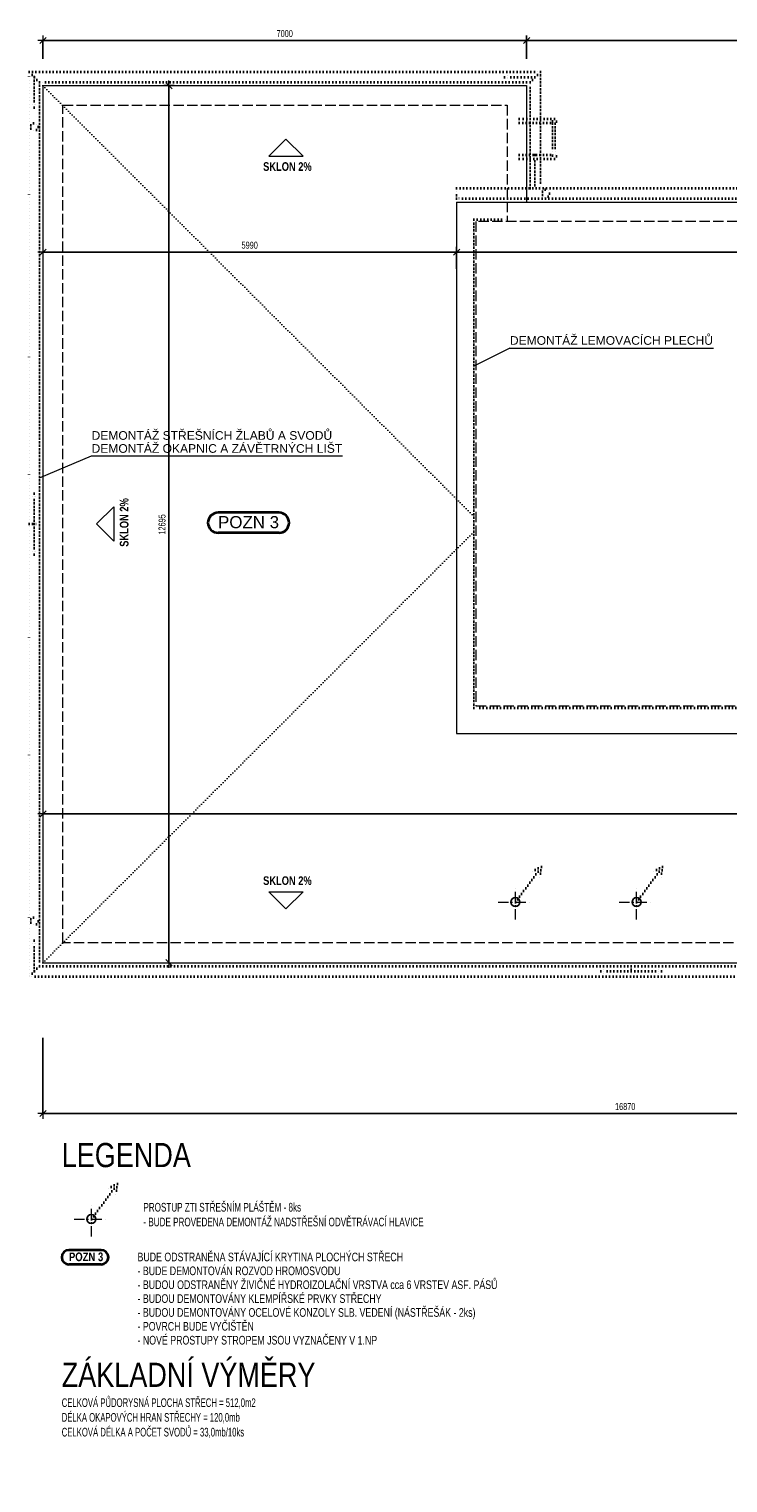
# Model space of a CAD drawing. Header units: millimetres. Extents: x -18426 to 24095, y -65416 to -44370.
# Tile 1 of 3: x -18426 to -8310, y -65416 to -44370. Entities that reach past the tile are written whole.
import ezdxf

# ---------------------------------------------------------------- set-up
doc = ezdxf.new("R2010")
doc.units = ezdxf.units.MM
doc.header["$PDMODE"] = 65
for name, pattern in [('Carkovana 2x_1', [200, 150, -50]), ('Cerchovana_1', [250, 150, -50, 0, -50]), ('JIS_08_37', [50, 0, -50]), ('Teckovana 0.5x_2', [40, 0, -40])]:
    doc.linetypes.add(name, pattern=pattern)
doc.layers.add('XR$1$VÝKRES STŘECHY - STÁVAJÍCÍ STAV_1', color=7, linetype='Continuous', lineweight=25)
doc.layers.add('XR$2$LEGENDA BOURÁNÍ_1', color=7, linetype='Continuous', lineweight=25)
doc.styles.add('ARIAL', font='ARIAL.TTF')
doc.styles.add('ARIALNARROW', font='ARIALN.TTF')
doc.dimstyles.new('DIMSTYLE_3', dxfattribs={"dimtxt": 100, "dimasz": 150, "dimexe": 0, "dimexo": 0, "dimgap": 50, "dimtad": 2, "dimdec": 0, "dimrnd": 5, "dimzin": 12, "dimdsep": 46, "dimtxsty": 'ARIALNARROW', "dimblk1": 'ALL_ML_STRICH', "dimblk2": 'ALL_ML_STRICH', "dimsah": 1, "dimcen": 0, "dimclrd": 6, "dimclre": 6, "dimclrt": 6, "dimadec": 0, "dimazin": 0, "dimtfac": 1, "dimtdec": 0, "dimtix": 1, "dimtmove": 2, "dimatfit": 3, "dimfxl": 0, "dimtzin": 0, "dimlwd": 0, "dimlwe": 13, "dimarcsym": 0})

# ---------------------------------------------------------------- blocks, each defined once
blk = doc.blocks.new('ALL_ML_STRICH')
at = {"color": 0, "linetype": 'ByBlock', "lineweight": -2}
for p, q in [((-1, 0), (0.5, 0)), ((-0.3, -0.3), (0.3, 0.3)), ((0, -0.5), (0, 0.5))]:
    blk.add_line(p, q, dxfattribs=at)
blk = doc.blocks.new('*D8')
at = {"layer": 'DEFPOINTS', "color": 6, "linetype": 'Continuous', "lineweight": 13}
for p in [(-18226, -45188), (-18226, -57885), (-16401, -57885)]:
    blk.add_point(p, dxfattribs=at)
at = {"layer": 'XR$1$VÝKRES STŘECHY - STÁVAJÍCÍ STAV_1', "color": 6, "linetype": 'Continuous', "lineweight": -2}
for p, q in [((-16401, -45188), (-16401, -45188)), ((-16401, -57885), (-16401, -45188)), ((-16401, -57885), (-16401, -57885))]:
    blk.add_line(p, q, dxfattribs=at)
at = {"layer": 'XR$1$VÝKRES STŘECHY - STÁVAJÍCÍ STAV_1', "color": 6, "linetype": 'Continuous', "lineweight": 13, "xscale": 150, "yscale": 150, "zscale": 150}
for p, rotation in [((-16401, -45188), 90), ((-16401, -57885), 270)]:
    blk.add_blockref('ALL_ML_STRICH', p, dxfattribs=dict(at, rotation=rotation))
at = {"layer": 'XR$1$VÝKRES STŘECHY - STÁVAJÍCÍ STAV_1', "color": 6, "linetype": 'Continuous', "lineweight": 13, "insert": (-16501, -51541), "char_height": 100, "width": 405.71, "attachment_point": 5, "rotation": 90, "style": 'ARIALNARROW'}
blk.add_mtext('\\W0.81;\\A1;{12695}', dxfattribs=at)
blk = doc.blocks.new('*D9')
at = {"layer": 'DEFPOINTS', "color": 6, "linetype": 'Continuous', "lineweight": 13}
for p in [(-18226, -55731), (-18226, -57885), (23895, -57885)]:
    blk.add_point(p, dxfattribs=at)
at = {"layer": 'XR$1$VÝKRES STŘECHY - STÁVAJÍCÍ STAV_1', "color": 6, "linetype": 'Continuous', "lineweight": -2}
for p, q in [((-18226, -55731), (-18226, -55731)), ((-18226, -55731), (23895, -55731)), ((23895, -55731), (23895, -55731))]:
    blk.add_line(p, q, dxfattribs=at)
at = {"layer": 'XR$1$VÝKRES STŘECHY - STÁVAJÍCÍ STAV_1', "color": 6, "linetype": 'Continuous', "lineweight": 13, "xscale": 150, "yscale": 150, "zscale": 150, "rotation": 180}
blk.add_blockref('ALL_ML_STRICH', (-18226, -55731), dxfattribs=at)
at = {"layer": 'XR$1$VÝKRES STŘECHY - STÁVAJÍCÍ STAV_1', "color": 6, "linetype": 'Continuous', "lineweight": 13, "xscale": 150, "yscale": 150, "zscale": 150}
blk.add_blockref('ALL_ML_STRICH', (23895, -55731), dxfattribs=at)
at = {"layer": 'XR$1$VÝKRES STŘECHY - STÁVAJÍCÍ STAV_1', "color": 6, "linetype": 'Continuous', "lineweight": 13, "insert": (2830, -55631), "char_height": 100, "width": 405.71, "attachment_point": 5, "style": 'ARIALNARROW'}
blk.add_mtext('\\W0.81;\\A1;{42120}', dxfattribs=at)
blk = doc.blocks.new('*D10')
at = {"layer": 'DEFPOINTS', "color": 6, "linetype": 'Continuous', "lineweight": 13}
for p in [(-12238, -46873), (-18226, -47584), (-18226, -47599)]:
    blk.add_point(p, dxfattribs=at)
at = {"layer": 'XR$1$VÝKRES STŘECHY - STÁVAJÍCÍ STAV_1', "color": 6, "linetype": 'Continuous', "lineweight": -2}
for p, q in [((-18226, -47599), (-18226, -47599)), ((-18226, -47599), (-12238, -47599)), ((-12238, -47839), (-12238, -47599))]:
    blk.add_line(p, q, dxfattribs=at)
at = {"layer": 'XR$1$VÝKRES STŘECHY - STÁVAJÍCÍ STAV_1', "color": 6, "linetype": 'Continuous', "lineweight": 13, "xscale": 150, "yscale": 150, "zscale": 150, "rotation": 180}
blk.add_blockref('ALL_ML_STRICH', (-18226, -47599), dxfattribs=at)
at = {"layer": 'XR$1$VÝKRES STŘECHY - STÁVAJÍCÍ STAV_1', "color": 6, "linetype": 'Continuous', "lineweight": 13, "xscale": 150, "yscale": 150, "zscale": 150}
blk.add_blockref('ALL_ML_STRICH', (-12238, -47599), dxfattribs=at)
at = {"layer": 'XR$1$VÝKRES STŘECHY - STÁVAJÍCÍ STAV_1', "color": 6, "linetype": 'Continuous', "lineweight": 13, "insert": (-15233, -47499), "char_height": 100, "width": 324.57, "attachment_point": 5, "style": 'ARIALNARROW'}
blk.add_mtext('\\W0.81;\\A1;{5990}', dxfattribs=at)
blk = doc.blocks.new('*D11')
at = {"layer": 'DEFPOINTS', "color": 6, "linetype": 'Continuous', "lineweight": 13}
for p in [(-12238, -46873), (17907, -46873), (-12238, -47599)]:
    blk.add_point(p, dxfattribs=at)
at = {"layer": 'XR$1$VÝKRES STŘECHY - STÁVAJÍCÍ STAV_1', "color": 6, "linetype": 'Continuous', "lineweight": -2}
for p, q in [((-12238, -47839), (-12238, -47599)), ((-12238, -47599), (17907, -47599)), ((17907, -47839), (17907, -47599))]:
    blk.add_line(p, q, dxfattribs=at)
at = {"layer": 'XR$1$VÝKRES STŘECHY - STÁVAJÍCÍ STAV_1', "color": 6, "linetype": 'Continuous', "lineweight": 13, "xscale": 150, "yscale": 150, "zscale": 150, "rotation": 180}
blk.add_blockref('ALL_ML_STRICH', (-12238, -47599), dxfattribs=at)
at = {"layer": 'XR$1$VÝKRES STŘECHY - STÁVAJÍCÍ STAV_1', "color": 6, "linetype": 'Continuous', "lineweight": 13, "xscale": 150, "yscale": 150, "zscale": 150}
blk.add_blockref('ALL_ML_STRICH', (17907, -47599), dxfattribs=at)
at = {"layer": 'XR$1$VÝKRES STŘECHY - STÁVAJÍCÍ STAV_1', "color": 6, "linetype": 'Continuous', "lineweight": 13, "insert": (2830, -47499), "char_height": 100, "width": 405.71, "attachment_point": 5, "style": 'ARIALNARROW'}
blk.add_mtext('\\W0.81;\\A1;{30145}', dxfattribs=at)
blk = doc.blocks.new('*D13')
at = {"layer": 'DEFPOINTS', "color": 6, "linetype": 'Continuous', "lineweight": 13}
for p in [(-18226, -44536), (-18226, -45188), (-11225, -45188)]:
    blk.add_point(p, dxfattribs=at)
at = {"layer": 'XR$1$VÝKRES STŘECHY - STÁVAJÍCÍ STAV_1', "color": 6, "linetype": 'Continuous', "lineweight": -2}
for p, q in [((-18226, -44799), (-18226, -44536)), ((-18226, -44536), (-11225, -44536)), ((-11225, -44799), (-11225, -44536))]:
    blk.add_line(p, q, dxfattribs=at)
at = {"layer": 'XR$1$VÝKRES STŘECHY - STÁVAJÍCÍ STAV_1', "color": 6, "linetype": 'Continuous', "lineweight": 13, "xscale": 150, "yscale": 150, "zscale": 150, "rotation": 180}
blk.add_blockref('ALL_ML_STRICH', (-18226, -44536), dxfattribs=at)
at = {"layer": 'XR$1$VÝKRES STŘECHY - STÁVAJÍCÍ STAV_1', "color": 6, "linetype": 'Continuous', "lineweight": 13, "xscale": 150, "yscale": 150, "zscale": 150}
blk.add_blockref('ALL_ML_STRICH', (-11225, -44536), dxfattribs=at)
at = {"layer": 'XR$1$VÝKRES STŘECHY - STÁVAJÍCÍ STAV_1', "color": 6, "linetype": 'Continuous', "lineweight": 13, "insert": (-14726, -44436), "char_height": 100, "width": 324.57, "attachment_point": 5, "style": 'ARIALNARROW'}
blk.add_mtext('\\W0.81;\\A1;{7000}', dxfattribs=at)
blk = doc.blocks.new('*D14')
at = {"layer": 'DEFPOINTS', "color": 6, "linetype": 'Continuous', "lineweight": 13}
for p in [(-11225, -44536), (-11225, -45188), (16894, -45188)]:
    blk.add_point(p, dxfattribs=at)
at = {"layer": 'XR$1$VÝKRES STŘECHY - STÁVAJÍCÍ STAV_1', "color": 6, "linetype": 'Continuous', "lineweight": -2}
for p, q in [((-11225, -44799), (-11225, -44536)), ((-11225, -44536), (16894, -44536)), ((16894, -44799), (16894, -44536))]:
    blk.add_line(p, q, dxfattribs=at)
at = {"layer": 'XR$1$VÝKRES STŘECHY - STÁVAJÍCÍ STAV_1', "color": 6, "linetype": 'Continuous', "lineweight": 13, "xscale": 150, "yscale": 150, "zscale": 150, "rotation": 180}
blk.add_blockref('ALL_ML_STRICH', (-11225, -44536), dxfattribs=at)
at = {"layer": 'XR$1$VÝKRES STŘECHY - STÁVAJÍCÍ STAV_1', "color": 6, "linetype": 'Continuous', "lineweight": 13, "xscale": 150, "yscale": 150, "zscale": 150}
blk.add_blockref('ALL_ML_STRICH', (16894, -44536), dxfattribs=at)
at = {"layer": 'XR$1$VÝKRES STŘECHY - STÁVAJÍCÍ STAV_1', "color": 6, "linetype": 'Continuous', "lineweight": 13, "insert": (2830, -44436), "char_height": 100, "width": 405.71, "attachment_point": 5, "style": 'ARIALNARROW'}
blk.add_mtext('\\W0.81;\\A1;{28120}', dxfattribs=at)
blk = doc.blocks.new('*D16')
at = {"layer": 'DEFPOINTS', "color": 6, "linetype": 'Continuous', "lineweight": 13}
for p in [(-18226, -57885), (-1358, -57885), (-18226, -60068)]:
    blk.add_point(p, dxfattribs=at)
at = {"layer": 'XR$1$VÝKRES STŘECHY - STÁVAJÍCÍ STAV_1', "color": 6, "linetype": 'Continuous', "lineweight": -2}
for p, q in [((-18226, -58974), (-18226, -60068)), ((-1358, -59969), (-1358, -60068)), ((-18226, -60068), (-1358, -60068))]:
    blk.add_line(p, q, dxfattribs=at)
at = {"layer": 'XR$1$VÝKRES STŘECHY - STÁVAJÍCÍ STAV_1', "color": 6, "linetype": 'Continuous', "lineweight": 13, "xscale": 150, "yscale": 150, "zscale": 150, "rotation": 180}
blk.add_blockref('ALL_ML_STRICH', (-18226, -60068), dxfattribs=at)
at = {"layer": 'XR$1$VÝKRES STŘECHY - STÁVAJÍCÍ STAV_1', "color": 6, "linetype": 'Continuous', "lineweight": 13, "xscale": 150, "yscale": 150, "zscale": 150}
blk.add_blockref('ALL_ML_STRICH', (-1358, -60068), dxfattribs=at)
at = {"layer": 'XR$1$VÝKRES STŘECHY - STÁVAJÍCÍ STAV_1', "color": 6, "linetype": 'Continuous', "lineweight": 13, "insert": (-9797, -59968), "char_height": 100, "width": 405.71, "attachment_point": 5, "style": 'ARIALNARROW'}
blk.add_mtext('\\W0.81;\\A1;{16870}', dxfattribs=at)

msp = doc.modelspace()

# ---------------------------------------------------------------- linework, layer by layer
at = {"layer": 'XR$1$VÝKRES STŘECHY - STÁVAJÍCÍ STAV_1', "color": 7, "linetype": 'JIS_08_37', "lineweight": 35}
for p, q in [((-18276.1, -45138.5), (-18426.1, -44988.5)), ((-18426.1, -58084.9), (-18426.1, -44988.5)), ((-18426.1, -44988.5), (-11024.6, -44988.5)), ((-11543.5, -45067.3), (-11458.6, -45018.4)), ((-11174.6, -45138.5), (-11024.6, -44988.5)), ((-11024.6, -44988.5), (-11024.6, -46673.5)), ((-18351.1, -45063.5), (-18351.1, -45503.5)), ((-18276.1, -45138.5), (-18276.1, -57934.9)), ((-11174.6, -45138.5), (-18276.1, -45138.5)), ((-11103.5, -45067.3), (-11543.5, -45067.3)), ((-11543.5, -45067.3), (-11458.6, -45116.2)), ((-11174.6, -46673.5), (-11174.6, -45138.5)), ((-18351.1, -45503.5), (-18399.9, -45418.6)), ((-18351.1, -45503.5), (-18302.2, -45418.6)), ((-10821.2, -45668.4), (-11331.2, -45668.4)), ((-11331.2, -45668.4), (-11331.2, -45728.4)), ((-11331.2, -45728.4), (-10821.2, -45728.4)), ((-10851.2, -45738.4), (-10851.2, -46178.4)), ((-10811.2, -45738.4), (-10811.2, -46178.4)), ((-11331.2, -46248.4), (-11331.2, -46188.4)), ((-11331.2, -46188.4), (-10821.2, -46188.4)), ((-10821.2, -46248.4), (-11331.2, -46248.4)), ((-11103.5, -46191.5), (-11152.4, -46276.4)), ((-11103.5, -46631.5), (-11103.5, -46191.5)), ((-11103.5, -46191.5), (-11054.6, -46276.4)), ((-12237.8, -46823.5), (-12237.8, -46673.5)), ((-12237.8, -46673.5), (17907.2, -46673.5)), ((17907.2, -46823.5), (-12237.8, -46823.5)), ((-11987.8, -54196.7), (-11987.8, -47126.7)), ((-11987.8, -47126.7), (-11507.8, -47126.7)), ((-18351.1, -51094.2), (-18399.9, -51179.1)), ((-18351.1, -51534.2), (-18351.1, -51094.2)), ((-18351.1, -51094.2), (-18302.2, -51179.1)), ((-18426.1, -51534.2), (-18276.1, -51534.2)), ((-18351.1, -51534.2), (-18351.1, -51974.2)), ((-18351.1, -51974.2), (-18399.9, -51889.3)), ((-18351.1, -51974.2), (-18302.2, -51889.3)), ((17657.2, -54196.7), (-11987.8, -54196.7)), ((-11386.3, -57008), (-11009.4, -56497)), ((-11009.4, -56497), (-11166.5, -56572.1)), ((-11009.4, -56497), (-11034.7, -56669.3)), ((-9632.8, -57008), (-9256, -56497)), ((-9256, -56497), (-9413.1, -56572.1)), ((-9256, -56497), (-9281.3, -56669.3)), ((-18351.1, -57564.9), (-18399.9, -57649.8)), ((-18351.1, -57564.9), (-18302.2, -57649.8)), ((-18351.1, -58009.9), (-18351.1, -57564.9)), ((-18276.1, -57934.9), (-18426.1, -58084.9)), ((24095.4, -58084.9), (-18426.1, -58084.9)), ((-18276.1, -57934.9), (23945.4, -57934.9)), ((-10149.4, -58009.9), (-10064.5, -57961)), ((-9709.4, -58009.9), (-10149.4, -58009.9)), ((-10149.4, -58009.9), (-10064.5, -58058.8)), ((-9709.4, -57934.9), (-9709.4, -58084.9)), ((-9709.4, -58009.9), (-9269.4, -58009.9)), ((-9269.4, -58009.9), (-9354.4, -57961)), ((-9269.4, -58009.9), (-9354.4, -58058.8))]:
    msp.add_line(p, q, dxfattribs=at)
at = {"layer": 'XR$1$VÝKRES STŘECHY - STÁVAJÍCÍ STAV_1', "color": 7, "linetype": 'Teckovana 0.5x_2', "lineweight": 13}
for p, q in [((-18226.1, -45188.5), (-11957.8, -51451.7)), ((-18226.1, -57884.9), (-11957.8, -51616.7))]:
    msp.add_line(p, q, dxfattribs=at)
at = {"layer": 'XR$1$VÝKRES STŘECHY - STÁVAJÍCÍ STAV_1', "color": 7, "linetype": 'Continuous', "lineweight": 13}
for p, q in [((-18226.1, -45188.5), (-18226.1, -57884.9)), ((-18226.1, -45188.5), (-11224.6, -45188.5)), ((-11224.6, -45188.5), (-11224.6, -46873.5)), ((-14708.1, -45961.4), (-14955.6, -46208.9)), ((-14708.1, -45961.4), (-14460.7, -46208.9)), ((-14955.6, -46208.9), (-14460.7, -46208.9)), ((-12237.8, -46873.5), (-12237.8, -54566.7)), ((-12237.8, -46873.5), (17907.2, -46873.5)), ((-11466.3, -48987.8), (-11987.8, -49247.7)), ((-11466.3, -48987.8), (-8518.3, -48987.8)), ((-18276.1, -50866.3), (-17521.5, -50548.8)), ((-17521.5, -50548.8), (-13888.1, -50548.8)), ((-17448.1, -51534.2), (-17200.6, -51286.7)), ((-17200.6, -51286.7), (-17200.6, -51781.7)), ((-17448.1, -51534.2), (-17200.6, -51781.7)), ((-12237.8, -54566.7), (17907.2, -54566.7)), ((-14708.1, -57106.9), (-14955.6, -56859.4)), ((-14955.6, -56859.4), (-14460.7, -56859.4)), ((-14708.1, -57106.9), (-14460.7, -56859.4)), ((-18226.1, -57884.9), (23895.4, -57884.9))]:
    msp.add_line(p, q, dxfattribs=at)
at = {"layer": 'XR$1$VÝKRES STŘECHY - STÁVAJÍCÍ STAV_1', "color": 251, "linetype": 'Carkovana 2x_1', "lineweight": 13}
for p, q in [((-17937.8, -57596.7), (-17937.8, -45471.7)), ((-17937.8, -45471.7), (-11507.8, -45471.7)), ((-11507.8, -45471.7), (-11507.8, -47156.7)), ((17627.2, -47156.7), (-11957.8, -47156.7)), ((-11957.8, -47156.7), (-11957.8, -54166.7)), ((-11957.8, -54166.7), (17627.2, -54166.7)), ((-1227.8, -57596.7), (-17937.8, -57596.7))]:
    msp.add_line(p, q, dxfattribs=at)
at = {"layer": 'XR$1$VÝKRES STŘECHY - STÁVAJÍCÍ STAV_1', "color": 7, "linetype": 'Continuous', "lineweight": 35}
for p, q in [((-14807.7, -51370.1), (-15690.7, -51370.1)), ((-14807.7, -51661.8), (-15690.7, -51661.8))]:
    msp.add_line(p, q, dxfattribs=at)
at = {"layer": 'XR$1$VÝKRES STŘECHY - STÁVAJÍCÍ STAV_1', "color": 7, "linetype": 'Cerchovana_1', "lineweight": 13}
for p, q in [((-11386.3, -57258), (-11386.3, -56758)), ((-9632.8, -57258), (-9632.8, -56758)), ((-11636.3, -57008), (-11136.3, -57008)), ((-9882.8, -57008), (-9382.8, -57008))]:
    msp.add_line(p, q, dxfattribs=at)
at = {"layer": 'XR$1$VÝKRES STŘECHY - STÁVAJÍCÍ STAV_1', "color": 7, "linetype": 'JIS_08_37', "lineweight": 35}
for centre, radius in [((-18351.1, -45785.1), 55), ((-10821.2, -45708.4), 30), ((-10821.2, -46208.4), 30), ((-10945.6, -46748.5), 55), ((-18351.1, -57283.3), 55)]:
    msp.add_circle(centre, radius, dxfattribs=at)
at = {"layer": 'XR$1$VÝKRES STŘECHY - STÁVAJÍCÍ STAV_1', "color": 7, "linetype": 'Continuous', "lineweight": 25}
for centre in [(-11386.3, -57008), (-9632.8, -57008)]:
    msp.add_circle(centre, 65, dxfattribs=at)
at = {"layer": 'XR$1$VÝKRES STŘECHY - STÁVAJÍCÍ STAV_1', "color": 7, "linetype": 'Continuous', "lineweight": 35}
for centre, start, end in [((-15690.7, -51516), 90, 270), ((-14807.7, -51516), 270, 90)]:
    msp.add_arc(centre, 145.8, start, end, dxfattribs=at)
at = {"layer": 'XR$2$LEGENDA BOURÁNÍ_1', "color": 7, "linetype": 'JIS_08_37', "lineweight": 35}
for p, q in [((-17523.8, -61596.8), (-17147, -61085.8)), ((-17147, -61085.8), (-17304.1, -61160.9)), ((-17147, -61085.8), (-17172.3, -61258.1))]:
    msp.add_line(p, q, dxfattribs=at)
at = {"layer": 'XR$2$LEGENDA BOURÁNÍ_1', "color": 7, "linetype": 'Cerchovana_1', "lineweight": 13}
for p, q in [((-17523.8, -61846.8), (-17523.8, -61346.8)), ((-17773.8, -61596.8), (-17273.8, -61596.8))]:
    msp.add_line(p, q, dxfattribs=at)
at = {"layer": 'XR$2$LEGENDA BOURÁNÍ_1', "color": 7, "linetype": 'Continuous', "lineweight": 35}
for p, q in [((-17382.6, -62044.8), (-17849.3, -62044.8)), ((-17382.6, -62253.1), (-17849.3, -62253.1))]:
    msp.add_line(p, q, dxfattribs=at)
at = {"layer": 'XR$2$LEGENDA BOURÁNÍ_1', "color": 7, "linetype": 'Continuous', "lineweight": 25}
msp.add_circle((-17523.8, -61596.8), 65, dxfattribs=at)
at = {"layer": 'XR$2$LEGENDA BOURÁNÍ_1', "color": 7, "linetype": 'Continuous', "lineweight": 35}
for centre, start, end in [((-17849.3, -62148.9), 90, 270), ((-17382.6, -62148.9), 270, 90)]:
    msp.add_arc(centre, 104.2, start, end, dxfattribs=at)

# ---------------------------------------------------------------- texts
at = {"layer": 'XR$1$VÝKRES STŘECHY - STÁVAJÍCÍ STAV_1', "color": 7, "linetype": 'Continuous', "lineweight": 13, "char_height": 125, "width": 752.382, "attachment_point": 7, "style": 'ARIALNARROW'}
for insert in [(-15038.1, -46423.9), (-15038.1, -56761.1)]:
    msp.add_mtext('\\W0.94;\\fArial Narrow|i0|b1|c0|p0;SKLON 2%', dxfattribs=dict(at, insert=insert))
at = {"layer": 'XR$1$VÝKRES STŘECHY - STÁVAJÍCÍ STAV_1', "color": 7, "linetype": 'Continuous', "lineweight": 25, "insert": (-11466.3, -48942), "char_height": 125, "width": 3010.596, "attachment_point": 7, "style": 'ARIAL'}
msp.add_mtext('\\W1.00;DEMONTÁŽ LEMOVACÍCH PLECHŮ', dxfattribs=at)
at = {"layer": 'XR$1$VÝKRES STŘECHY - STÁVAJÍCÍ STAV_1', "color": 7, "linetype": 'Continuous', "lineweight": 35, "insert": (-17521.5, -50190.4), "char_height": 125, "width": 3695.96, "attachment_point": 1, "line_spacing_factor": 0.903614, "style": 'ARIAL'}
msp.add_mtext('\\A1;{\\fArial|i0|b0;\\H125.000000;\\W1.000000;\\C7;DEMONTÁŽ STŘEŠNÍCH ŽLABŮ A SVODŮ}\\P{\\fArial|i0|b0;\\H125.000000;\\W1.000000;\\C7;DEMONTÁŽ OKAPNIC A ZÁVĚTRNÝCH LIŠT}\\P', dxfattribs=at)
at = {"layer": 'XR$1$VÝKRES STŘECHY - STÁVAJÍCÍ STAV_1', "color": 7, "linetype": 'Continuous', "lineweight": 13, "insert": (-16985.6, -51864.2), "char_height": 125, "width": 752.382, "attachment_point": 7, "rotation": 90, "style": 'ARIALNARROW'}
msp.add_mtext('\\W0.94;\\fArial Narrow|i0|b1|c0|p0;SKLON 2%', dxfattribs=at)
at = {"layer": 'XR$1$VÝKRES STŘECHY - STÁVAJÍCÍ STAV_1', "color": 7, "linetype": 'Continuous', "lineweight": 35, "insert": (-15690.7, -51597.6), "char_height": 175, "width": 970.455, "attachment_point": 7, "style": 'ARIAL'}
msp.add_mtext('\\W1.00;POZN 3', dxfattribs=at)
at = {"layer": 'XR$2$LEGENDA BOURÁNÍ_1', "color": 7, "linetype": 'Continuous', "lineweight": 70, "char_height": 350, "attachment_point": 7, "style": 'ARIAL'}
for s, insert, width in [('\\W0.80;LEGENDA', (-17953.4, -60849.8), 2016.293), ('\\W0.80;ZÁKLADNÍ VÝMĚRY', (-17953.4, -64025.6), 3822.277)]:
    msp.add_mtext(s, dxfattribs=dict(at, insert=insert, width=width))
at = {"layer": 'XR$2$LEGENDA BOURÁNÍ_1', "color": 7, "linetype": 'Continuous', "lineweight": 50, "char_height": 125, "attachment_point": 1, "line_spacing_factor": 1.024096, "style": 'ARIALNARROW'}
for s, insert, width in [('\\W0.82;PROSTUP ZTI STŘEŠNÍM PLÁŠTĚM - 8ks\\P- BUDE PROVEDENA DEMONTÁŽ NADSTŘEŠNÍ ODVĚTRÁVACÍ HLAVICE', (-16771.7, -61362.5), 3858.975), ('\\W0.78;CELKOVÁ PŮDORYSNÁ PLOCHA STŘECH = 512,0m2\\PDÉLKA OKAPOVÝCH HRAN STŘECHY = 120,0mb\\PCELKOVÁ DÉLKA A POČET SVODŮ = 33,0mb/10ks', (-17953.4, -64191.4), 2896.703)]:
    msp.add_mtext(s, dxfattribs=dict(at, insert=insert, width=width))
at = {"layer": 'XR$2$LEGENDA BOURÁNÍ_1', "color": 7, "linetype": 'Continuous', "lineweight": 35, "insert": (-17849.3, -62207.3), "char_height": 125, "width": 560.239, "attachment_point": 7, "style": 'ARIALNARROW'}
msp.add_mtext('\\W0.96;\\fArial Narrow|i0|b1|c0|p0;POZN 3', dxfattribs=at)
at = {"layer": 'XR$2$LEGENDA BOURÁNÍ_1', "color": 7, "linetype": 'Continuous', "lineweight": 35, "insert": (-16856.8, -62082.3), "char_height": 125, "width": 5575.402, "attachment_point": 1, "line_spacing_factor": 0.963855, "style": 'ARIALNARROW'}
msp.add_mtext('\\W0.89;BUDE ODSTRANĚNA STÁVAJÍCÍ KRYTINA PLOCHÝCH STŘECH\\P- BUDE DEMONTOVÁN ROZVOD HROMOSVODU\\P- BUDOU ODSTRANĚNY ŽIVIČNÉ HYDROIZOLAČNÍ VRSTVA cca 6 VRSTEV ASF. PÁSŮ\\P- BUDOU DEMONTOVÁNY KLEMPÍŘSKÉ PRVKY STŘECHY\\P- BUDOU DEMONTOVÁNY OCELOVÉ KONZOLY SLB. VEDENÍ (NÁSTŘEŠÁK - 2ks)\\P- POVRCH BUDE VYČIŠTĚN\\P- NOVÉ PROSTUPY STROPEM JSOU VYZNAČENY V 1.NP', dxfattribs=at)

# ---------------------------------------------------------------- dimensions: what is measured, and where the dimension line sits
at = {"layer": 'XR$1$VÝKRES STŘECHY - STÁVAJÍCÍ STAV_1', "color": 6, "linetype": 'Continuous', "lineweight": 13}
for base, p1, p2, picture, middle in [((-11224.6476, -44535.6029), (-18226.0506, -44798.9558), (-11224.6476, -44798.9558), '*D13', (-14726.4158, -44435.6029)), ((16893.9494, -44535.6029), (-11224.6476, -44798.9558), (16893.9494, -44798.9558), '*D14', (2829.9842, -44435.6029)), ((-12237.8, -47599.2), (-18226.1, -47599.2), (-12237.8, -47838.7), '*D10', (-15233, -47499.2)), ((17907.2, -47599.2), (-12237.8, -47838.7), (17907.2, -47839.5), '*D11', (2830, -47499.2)), ((23895.3524, -55730.512), (-18226.0506, -55730.512), (23895.3524, -55730.512), '*D9', (2829.9842, -55630.512)), ((-1357.8, -60068.2), (-18226.1, -58974.2), (-1357.8, -59969.3), '*D16', (-9796.6, -59968.2))]:
    dim = msp.add_linear_dim(base=base, p1=p1, p2=p2, dimstyle='DIMSTYLE_3', override={"dimpost": '<>', "dimclrd": 6, "dimclre": 6, "dimclrt": 6, "dimlwd": 0, "dimlwe": 13}, dxfattribs=at)
    dim.commit()
    dim.dimension.update_dxf_attribs({"geometry": picture, "text_midpoint": middle, "dimtype": 160})
dim = msp.add_linear_dim(base=(-16401, -45188.5), p1=(-16401, -57884.9), p2=(-16401, -45188.5), angle=90, dimstyle='DIMSTYLE_3', override={"dimpost": '<>', "dimclrd": 6, "dimclre": 6, "dimclrt": 6, "dimlwd": 0, "dimlwe": 13}, dxfattribs=at)
dim.commit()
dim.dimension.update_dxf_attribs({"geometry": '*D8', "text_midpoint": (-16501, -51541.3), "dimtype": 160})

doc.saveas('drawing.dxf')
